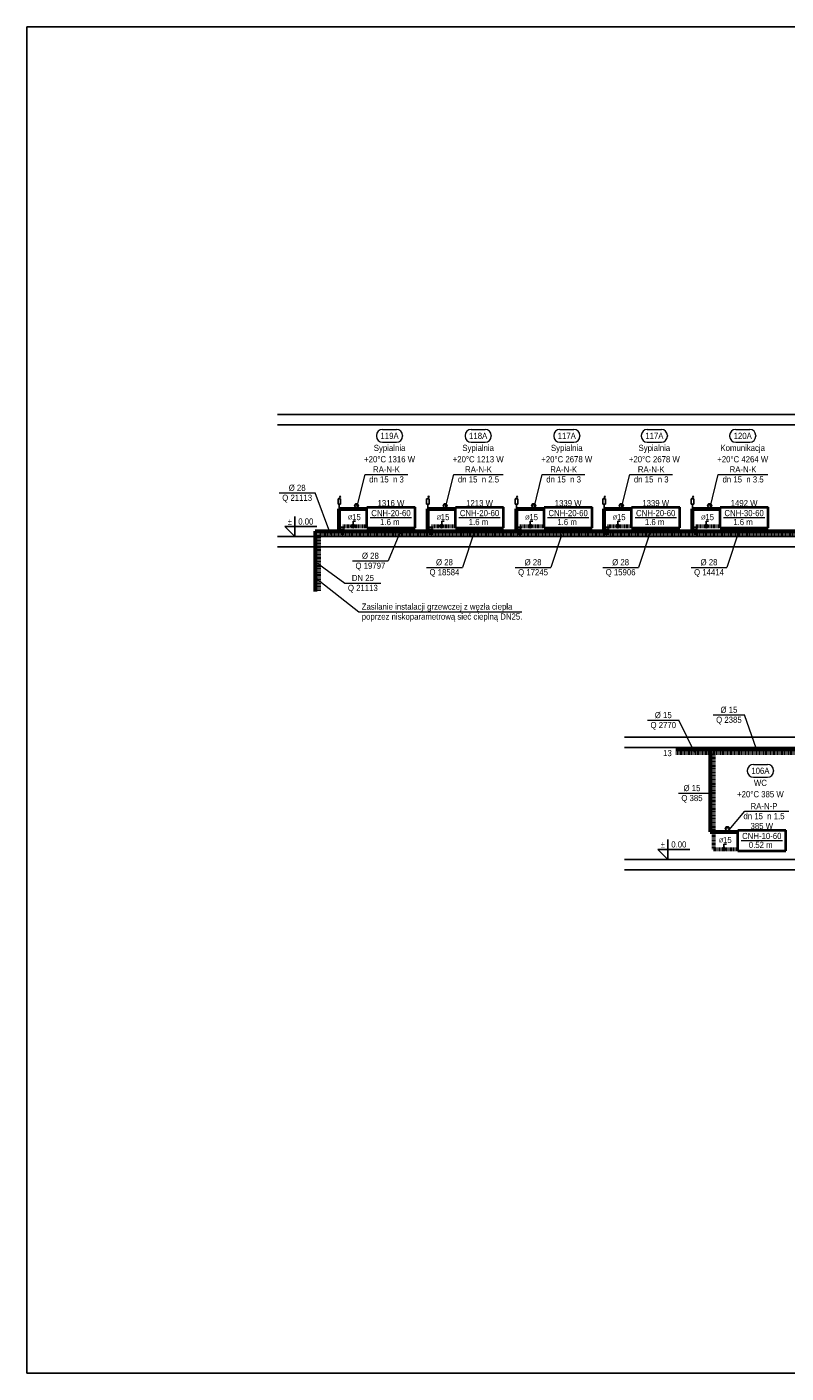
# Model space of a CAD drawing. Header units: millimetres. Extents: x -13172 to 86547, y 20 to 116183.
# Tile 44 of 52: x 15070 to 17276, y 56961 to 60875. Entities that reach past the tile are written whole.
import ezdxf
from ezdxf.enums import TextEntityAlignment as Align

# ---------------------------------------------------------------- set-up
doc = ezdxf.new("R2010")
doc.units = ezdxf.units.MM
doc.header["$LTSCALE"] = 0.7
doc.linetypes.add('CIEPLA', pattern=[5.7625, 3.175, -2.5875])
doc.layers.add('0000_NIEDRUK', color=3, linetype='Continuous', lineweight=25, plot=False)
for name, color, linetype, lineweight in [('____________co_rury_powrót', 5, 'CIEPLA', 60), ('____________co_rury_zasilanie', 1, 'Continuous', 60), ('ETYKIETY_ARMATURY', 7, 'Continuous', 18), ('ETYKIETY_GRZEJNIKOW', 7, 'Continuous', 18), ('ETYKIETY_POMIESZCZEN', 7, 'Continuous', 18), ('ETYKIETY_PRZEWODOW', 7, 'Continuous', 18), ('GRZEJNIKI', 1, 'Continuous', 40)]:
    doc.layers.add(name, color=color, linetype=linetype, lineweight=lineweight)
for name, color, linetype in [('ARMATURA', 7, 'Continuous'), ('RZEDNE', 7, 'Continuous'), ('STROPY', 7, 'Continuous')]:
    doc.layers.add(name, color=color, linetype=linetype)
doc.styles.add('arial', font='arial.ttf', dxfattribs={"width": 0.9})

msp = doc.modelspace()

# ---------------------------------------------------------------- linework, layer by layer
at = {"layer": '0000_NIEDRUK'}
msp.add_lwpolyline([(15070.164, 60875.192), (20813.964, 60875.192), (20813.964, 56960.554), (15070.164, 56960.554)], close=True, dxfattribs=at)
at = {"layer": '____________co_rury_powrót'}
for p, q in [((15917.906, 59398.459), (19650.906, 59398.459)), ((15917.906, 59398.459), (15917.906, 59235.044)), ((15987.906, 59423.459), (16057.906, 59423.459)), ((15987.906, 59398.459), (15987.906, 59423.459)), ((16245.33, 59423.459), (16315.33, 59423.459)), ((16245.33, 59398.459), (16245.33, 59423.459)), ((16502.753, 59423.459), (16572.753, 59423.459)), ((16502.753, 59398.459), (16502.753, 59423.459)), ((16757.249, 59423.459), (16827.249, 59423.459)), ((16757.249, 59398.459), (16757.249, 59423.459)), ((17014.087, 59423.459), (17084.087, 59423.459)), ((17014.087, 59398.459), (17014.087, 59423.459)), ((16955.529, 58764.46), (18240.471, 58764.46)), ((17065.471, 58764.46), (17065.471, 58484.46)), ((17065.471, 58484.46), (17135.471, 58484.46))]:
    msp.add_line(p, q, dxfattribs=at)
at = {"layer": '____________co_rury_zasilanie'}
for p, q in [((15977.906, 59408.459), (15977.906, 59473.459)), ((15977.906, 59473.459), (16057.906, 59473.459)), ((16235.33, 59408.459), (16235.33, 59473.459)), ((16235.33, 59473.459), (16315.33, 59473.459)), ((16492.753, 59408.459), (16492.753, 59473.459)), ((16492.753, 59473.459), (16572.753, 59473.459)), ((16747.249, 59408.459), (16747.249, 59473.459)), ((16747.249, 59473.459), (16827.249, 59473.459)), ((17004.087, 59408.459), (17004.087, 59473.459)), ((17004.087, 59473.459), (17084.087, 59473.459)), ((15907.906, 59408.459), (15907.906, 59233.459)), ((15907.906, 59408.459), (19640.906, 59408.459)), ((16955.471, 58774.46), (17055.471, 58774.46)), ((17055.471, 58774.46), (17340.471, 58774.46)), ((17055.471, 58774.46), (17055.471, 58534.46)), ((17055.471, 58534.46), (17135.471, 58534.46))]:
    msp.add_line(p, q, dxfattribs=at)
at = {"layer": 'ARMATURA', "lineweight": 18}
for p, q in [((15978.014, 59506.281), (15980.074, 59511.335)), ((15982.133, 59506.281), (15980.074, 59511.335)), ((15980.074, 59502.42), (15980.074, 59508.037)), ((16235.438, 59506.281), (16237.497, 59511.335)), ((16239.556, 59506.281), (16237.497, 59511.335)), ((16237.497, 59502.42), (16237.497, 59508.037)), ((16492.861, 59506.281), (16494.921, 59511.335)), ((16496.98, 59506.281), (16494.921, 59511.335)), ((16494.921, 59502.42), (16494.921, 59508.037)), ((16747.357, 59506.281), (16749.417, 59511.335)), ((16751.476, 59506.281), (16749.417, 59511.335)), ((16749.417, 59502.42), (16749.417, 59508.037)), ((17004.195, 59506.281), (17006.255, 59511.335)), ((17008.314, 59506.281), (17006.255, 59511.335)), ((17006.255, 59502.42), (17006.255, 59508.037))]:
    msp.add_line(p, q, dxfattribs=at)
at = {"layer": 'ARMATURA'}
for p, q in [((15974.254, 59502.42), (15981.558, 59502.42)), ((15974.254, 59487.133), (15974.254, 59502.42)), ((15981.558, 59487.133), (15974.254, 59487.133)), ((15977.906, 59473.459), (15977.906, 59487.133)), ((15981.558, 59487.133), (15981.558, 59502.42)), ((16024.906, 59488.459), (16021.906, 59485.459)), ((16021.906, 59485.459), (16033.906, 59485.459)), ((16021.906, 59485.459), (16024.906, 59475.459)), ((16030.906, 59488.459), (16024.906, 59488.459)), ((16033.906, 59485.459), (16030.906, 59488.459)), ((16033.906, 59485.459), (16030.906, 59475.459)), ((16231.677, 59502.42), (16238.982, 59502.42)), ((16231.677, 59487.133), (16231.677, 59502.42)), ((16238.982, 59487.133), (16231.677, 59487.133)), ((16235.33, 59473.459), (16235.33, 59487.133)), ((16238.982, 59487.133), (16238.982, 59502.42)), ((16282.33, 59488.459), (16279.33, 59485.459)), ((16279.33, 59485.459), (16291.33, 59485.459)), ((16279.33, 59485.459), (16282.33, 59475.459)), ((16288.33, 59488.459), (16282.33, 59488.459)), ((16291.33, 59485.459), (16288.33, 59488.459)), ((16291.33, 59485.459), (16288.33, 59475.459)), ((16489.101, 59502.42), (16496.405, 59502.42)), ((16489.101, 59487.133), (16489.101, 59502.42)), ((16496.405, 59487.133), (16489.101, 59487.133)), ((16492.753, 59473.459), (16492.753, 59487.133)), ((16496.405, 59487.133), (16496.405, 59502.42)), ((16539.753, 59488.459), (16536.753, 59485.459)), ((16536.753, 59485.459), (16548.753, 59485.459)), ((16536.753, 59485.459), (16539.753, 59475.459)), ((16545.753, 59488.459), (16539.753, 59488.459)), ((16548.753, 59485.459), (16545.753, 59488.459)), ((16548.753, 59485.459), (16545.753, 59475.459)), ((16743.597, 59502.42), (16750.901, 59502.42)), ((16743.597, 59487.133), (16743.597, 59502.42)), ((16750.901, 59487.133), (16743.597, 59487.133)), ((16747.249, 59473.459), (16747.249, 59487.133)), ((16750.901, 59487.133), (16750.901, 59502.42)), ((16794.249, 59488.459), (16791.249, 59485.459)), ((16791.249, 59485.459), (16803.249, 59485.459)), ((16791.249, 59485.459), (16794.249, 59475.459)), ((16800.249, 59488.459), (16794.249, 59488.459)), ((16803.249, 59485.459), (16800.249, 59488.459)), ((16803.249, 59485.459), (16800.249, 59475.459)), ((17000.435, 59502.42), (17007.739, 59502.42)), ((17000.435, 59487.133), (17000.435, 59502.42)), ((17007.739, 59487.133), (17000.435, 59487.133)), ((17004.087, 59473.459), (17004.087, 59487.133)), ((17007.739, 59487.133), (17007.739, 59502.42)), ((17051.087, 59488.459), (17048.087, 59485.459)), ((17048.087, 59485.459), (17060.087, 59485.459)), ((17048.087, 59485.459), (17051.087, 59475.459)), ((17057.087, 59488.459), (17051.087, 59488.459)), ((17060.087, 59485.459), (17057.087, 59488.459)), ((17060.087, 59485.459), (17057.087, 59475.459)), ((16024.906, 59437.459), (16017.906, 59437.459)), ((16017.906, 59437.459), (16017.906, 59430.459)), ((16282.33, 59437.459), (16275.33, 59437.459)), ((16275.33, 59437.459), (16275.33, 59430.459)), ((16539.753, 59437.459), (16532.753, 59437.459)), ((16532.753, 59437.459), (16532.753, 59430.459)), ((16794.249, 59437.459), (16787.249, 59437.459)), ((16787.249, 59437.459), (16787.249, 59430.459)), ((17051.087, 59437.459), (17044.087, 59437.459)), ((17044.087, 59437.459), (17044.087, 59430.459)), ((17102.471, 58549.46), (17099.471, 58546.46)), ((17099.471, 58546.46), (17111.471, 58546.46)), ((17099.471, 58546.46), (17102.471, 58536.46)), ((17108.471, 58549.46), (17102.471, 58549.46)), ((17111.471, 58546.46), (17108.471, 58549.46)), ((17111.471, 58546.46), (17108.471, 58536.46)), ((17102.471, 58498.46), (17095.471, 58498.46)), ((17095.471, 58498.46), (17095.471, 58491.46))]:
    msp.add_line(p, q, dxfattribs=at)
for points, const_width in [([(16024.906, 59473.459, 1), (16030.906, 59473.459, 1)], 6), ([(16282.33, 59473.459, 1), (16288.33, 59473.459, 1)], 6), ([(16539.753, 59473.459, 1), (16545.753, 59473.459, 1)], 6), ([(16794.249, 59473.459, 1), (16800.249, 59473.459, 1)], 6), ([(17051.087, 59473.459, 1), (17057.087, 59473.459, 1)], 6), ([(16014.406, 59423.459, 1), (16021.406, 59423.459, 1)], 7), ([(16271.83, 59423.459, 1), (16278.83, 59423.459, 1)], 7), ([(16529.253, 59423.459, 1), (16536.253, 59423.459, 1)], 7), ([(16783.749, 59423.459, 1), (16790.749, 59423.459, 1)], 7), ([(17040.587, 59423.459, 1), (17047.587, 59423.459, 1)], 7), ([(17102.471, 58534.46, 1), (17108.471, 58534.46, 1)], 6), ([(17091.971, 58484.46, 1), (17098.971, 58484.46, 1)], 7)]:
    msp.add_lwpolyline(points, format="xyb", close=True, dxfattribs=dict(at, const_width=const_width))
at = {"layer": 'ETYKIETY_ARMATURY'}
for p, q in [((16027.906, 59473.459), (16052.906, 59573.459)), ((16052.906, 59573.459), (16176.906, 59573.459)), ((16285.33, 59473.459), (16310.33, 59573.459)), ((16310.33, 59573.459), (16454.33, 59573.459)), ((16542.753, 59473.459), (16567.753, 59573.459)), ((16567.753, 59573.459), (16691.753, 59573.459)), ((16797.249, 59473.459), (16822.249, 59573.459)), ((16822.249, 59573.459), (16946.249, 59573.459)), ((17054.087, 59473.459), (17079.087, 59573.459)), ((17079.087, 59573.459), (17223.087, 59573.459)), ((17105.471, 58534.46), (17156.117, 58594.314)), ((17156.117, 58594.314), (17283.887, 58594.314))]:
    msp.add_line(p, q, dxfattribs=at)
at = {"layer": 'ETYKIETY_POMIESZCZEN'}
for p, q in [((16103.406, 59704.459), (16144.406, 59704.459)), ((16360.83, 59704.459), (16401.83, 59704.459)), ((16618.253, 59704.459), (16659.253, 59704.459)), ((16872.749, 59704.459), (16913.749, 59704.459)), ((17129.587, 59704.459), (17170.587, 59704.459)), ((16085.906, 59686.959), (16085.906, 59684.959)), ((16103.406, 59667.459), (16144.406, 59667.459)), ((16161.906, 59686.959), (16161.906, 59684.959)), ((16343.33, 59686.959), (16343.33, 59684.959)), ((16360.83, 59667.459), (16401.83, 59667.459)), ((16419.33, 59686.959), (16419.33, 59684.959)), ((16600.753, 59686.959), (16600.753, 59684.959)), ((16618.253, 59667.459), (16659.253, 59667.459)), ((16676.753, 59686.959), (16676.753, 59684.959)), ((16855.249, 59686.959), (16855.249, 59684.959)), ((16872.749, 59667.459), (16913.749, 59667.459)), ((16931.249, 59686.959), (16931.249, 59684.959)), ((17112.087, 59686.959), (17112.087, 59684.959)), ((17129.587, 59667.459), (17170.587, 59667.459)), ((17188.087, 59686.959), (17188.087, 59684.959)), ((17180.971, 58730.46), (17221.971, 58730.46)), ((17163.471, 58712.96), (17163.471, 58710.96)), ((17180.971, 58693.46), (17221.971, 58693.46)), ((17239.471, 58712.96), (17239.471, 58710.96))]:
    msp.add_line(p, q, dxfattribs=at)
for centre, start, end in [((16103.406, 59686.959), 90, 180), ((16144.406, 59686.959), 0, 90), ((16360.83, 59686.959), 90, 180), ((16401.83, 59686.959), 0, 90), ((16618.253, 59686.959), 90, 180), ((16659.253, 59686.959), 0, 90), ((16872.749, 59686.959), 90, 180), ((16913.749, 59686.959), 0, 90), ((17129.587, 59686.959), 90, 180), ((17170.587, 59686.959), 0, 90), ((16103.406, 59684.959), 180, 270), ((16144.406, 59684.959), 270, 0), ((16360.83, 59684.959), 180, 270), ((16401.83, 59684.959), 270, 0), ((16618.253, 59684.959), 180, 270), ((16659.253, 59684.959), 270, 0), ((16872.749, 59684.959), 180, 270), ((16913.749, 59684.959), 270, 0), ((17129.587, 59684.959), 180, 270), ((17170.587, 59684.959), 270, 0), ((17180.971, 58712.96), 90, 180), ((17221.971, 58712.96), 0, 90), ((17180.971, 58710.96), 180, 270), ((17221.971, 58710.96), 270, 0)]:
    msp.add_arc(centre, 17.5, start, end, dxfattribs=at)
at = {"layer": 'ETYKIETY_PRZEWODOW'}
for p, q in [((15803.414, 59520.052), (15907.414, 59520.052)), ((15952.906, 59398.459), (15907.414, 59520.052)), ((16155.216, 59408.459), (16120.216, 59322.327)), ((16370.33, 59408.459), (16335.33, 59303.459)), ((16627.753, 59408.459), (16592.753, 59303.459)), ((16882.249, 59408.459), (16847.249, 59303.459)), ((17139.087, 59408.459), (17104.087, 59303.459)), ((15907.906, 59320.619), (15994.315, 59257.845)), ((16016.216, 59322.327), (16120.216, 59322.327)), ((15907.906, 59274.164), (16034.966, 59174.666)), ((16231.33, 59303.459), (16335.33, 59303.459)), ((16488.753, 59303.459), (16592.753, 59303.459)), ((16743.249, 59303.459), (16847.249, 59303.459)), ((17000.087, 59303.459), (17104.087, 59303.459)), ((15994.315, 59257.845), (16098.315, 59257.845)), ((16034.966, 59174.666), (16508.241, 59174.666)), ((16873.745, 58859.082), (16964.686, 58859.082)), ((17010.471, 58764.46), (16964.686, 58859.082)), ((17064.471, 58874.46), (17155.471, 58874.46)), ((17190.471, 58774.46), (17155.471, 58874.46)), ((16963.575, 58646.841), (17065.471, 58646.841))]:
    msp.add_line(p, q, dxfattribs=at)
at = {"layer": 'GRZEJNIKI'}
for p, q in [((16057.906, 59478.459), (16197.906, 59478.459)), ((16057.906, 59418.459), (16057.906, 59478.459)), ((16057.906, 59478.459), (16197.906, 59478.459)), ((16057.906, 59418.459), (16057.906, 59478.459)), ((16197.906, 59418.459), (16197.906, 59478.459)), ((16197.906, 59418.459), (16197.906, 59478.459)), ((16315.33, 59478.459), (16455.33, 59478.459)), ((16315.33, 59418.459), (16315.33, 59478.459)), ((16315.33, 59478.459), (16455.33, 59478.459)), ((16315.33, 59418.459), (16315.33, 59478.459)), ((16455.33, 59418.459), (16455.33, 59478.459)), ((16455.33, 59418.459), (16455.33, 59478.459)), ((16572.753, 59478.459), (16712.753, 59478.459)), ((16572.753, 59418.459), (16572.753, 59478.459)), ((16572.753, 59478.459), (16712.753, 59478.459)), ((16572.753, 59418.459), (16572.753, 59478.459)), ((16712.753, 59418.459), (16712.753, 59478.459)), ((16712.753, 59418.459), (16712.753, 59478.459)), ((16827.249, 59478.459), (16967.249, 59478.459)), ((16827.249, 59418.459), (16827.249, 59478.459)), ((16827.249, 59478.459), (16967.249, 59478.459)), ((16827.249, 59418.459), (16827.249, 59478.459)), ((16967.249, 59418.459), (16967.249, 59478.459)), ((16967.249, 59418.459), (16967.249, 59478.459)), ((17084.087, 59478.459), (17224.087, 59478.459)), ((17084.087, 59418.459), (17084.087, 59478.459)), ((17084.087, 59478.459), (17224.087, 59478.459)), ((17084.087, 59418.459), (17084.087, 59478.459)), ((17224.087, 59418.459), (17224.087, 59478.459)), ((17224.087, 59418.459), (17224.087, 59478.459)), ((16057.906, 59418.459), (16197.906, 59418.459)), ((16057.906, 59418.459), (16197.906, 59418.459)), ((16315.33, 59418.459), (16455.33, 59418.459)), ((16315.33, 59418.459), (16455.33, 59418.459)), ((16572.753, 59418.459), (16712.753, 59418.459)), ((16572.753, 59418.459), (16712.753, 59418.459)), ((16827.249, 59418.459), (16967.249, 59418.459)), ((16827.249, 59418.459), (16967.249, 59418.459)), ((17084.087, 59418.459), (17224.087, 59418.459)), ((17084.087, 59418.459), (17224.087, 59418.459)), ((17135.471, 58539.46), (17275.471, 58539.46)), ((17135.471, 58479.46), (17135.471, 58539.46)), ((17135.471, 58539.46), (17275.471, 58539.46)), ((17135.471, 58479.46), (17135.471, 58539.46)), ((17275.471, 58479.46), (17275.471, 58539.46)), ((17275.471, 58479.46), (17275.471, 58539.46)), ((17135.471, 58479.46), (17275.471, 58479.46)), ((17135.471, 58479.46), (17275.471, 58479.46))]:
    msp.add_line(p, q, dxfattribs=at)
at = {"layer": 'GRZEJNIKI', "color": 7, "lineweight": 18}
for p, q in [((16067.906, 59448.459), (16187.906, 59448.459)), ((16325.33, 59448.459), (16445.33, 59448.459)), ((16582.753, 59448.459), (16702.753, 59448.459)), ((16837.249, 59448.459), (16957.249, 59448.459)), ((17094.087, 59448.459), (17214.087, 59448.459)), ((17145.471, 58509.46), (17265.471, 58509.46))]:
    msp.add_line(p, q, dxfattribs=at)
at = {"layer": 'RZEDNE'}
for p, q in [((15848.518, 59451.459), (15848.518, 59393.459)), ((15848.518, 59393.459), (15819.518, 59422.459)), ((15819.518, 59422.459), (15912.518, 59422.459)), ((16932.416, 58512.46), (16932.416, 58454.46)), ((16932.416, 58454.46), (16903.416, 58483.46)), ((16903.416, 58483.46), (16996.416, 58483.46))]:
    msp.add_line(p, q, dxfattribs=at)
at = {"layer": 'STROPY'}
for p, q in [((19830.801, 59748.459), (15798.57, 59748.459)), ((19830.801, 59718.459), (15798.57, 59718.459)), ((19830.801, 59393.459), (15798.57, 59393.459)), ((19830.801, 59363.459), (15798.57, 59363.459)), ((19751.701, 58809.46), (16806.506, 58809.46)), ((19751.701, 58779.46), (16806.506, 58779.46)), ((19751.701, 58454.46), (16806.506, 58454.46)), ((19751.701, 58424.46), (16806.506, 58424.46))]:
    msp.add_line(p, q, dxfattribs=at)

# ---------------------------------------------------------------- texts
at = {"layer": 'ETYKIETY_ARMATURY', "style": 'arial', "width": 0.9}
for s, p in [('RA-N-K', (16114.906, 59588.459)), ('RA-N-K', (16382.33, 59588.459)), ('RA-N-K', (16629.753, 59588.459)), ('RA-N-K', (16884.249, 59588.459)), ('RA-N-K', (17151.087, 59588.459)), ('dn 15  n 3', (16114.906, 59559.459)), ('dn 15  n 2.5', (16382.33, 59559.459)), ('dn 15  n 3', (16629.753, 59559.459)), ('dn 15  n 3', (16884.249, 59559.459)), ('dn 15  n 3.5', (17151.087, 59559.459)), ('RA-N-P', (17211.887, 58609.314)), ('dn 15  n 1.5', (17211.887, 58580.314))]:
    msp.add_text(s, height=18, dxfattribs=at).set_placement(p, align=Align.MIDDLE_CENTER)
at = {"layer": 'ETYKIETY_GRZEJNIKOW', "style": 'arial', "width": 0.9}
for s, p in [('CNH-20-60', (16127.906, 59461.459)), ('1316 W', (16127.906, 59490.459)), ('CNH-20-60', (16385.33, 59461.459)), ('1213 W', (16385.33, 59490.459)), ('CNH-20-60', (16642.753, 59461.459)), ('1339 W', (16642.753, 59490.459)), ('CNH-20-60', (16897.249, 59461.459)), ('1339 W', (16897.249, 59490.459)), ('CNH-30-60', (17154.087, 59461.459)), ('1492 W', (17154.087, 59490.459)), ('1.6 m ', (16127.906, 59435.459)), ('1.6 m ', (16385.33, 59435.459)), ('1.6 m ', (16642.753, 59435.459)), ('1.6 m ', (16897.249, 59435.459)), ('1.6 m ', (17154.087, 59435.459)), ('CNH-10-60', (17205.471, 58522.46)), ('385 W', (17205.471, 58551.46)), ('0.52 m ', (17205.471, 58496.46))]:
    msp.add_text(s, height=18, dxfattribs=at).set_placement(p, align=Align.MIDDLE_CENTER)
at = {"layer": 'ETYKIETY_POMIESZCZEN', "style": 'arial', "width": 0.9}
for s, p in [('Sypialnia', (16123.906, 59650.959)), ('119A', (16123.906, 59685.959)), ('Sypialnia', (16381.33, 59650.959)), ('118A', (16381.33, 59685.959)), ('Sypialnia', (16638.753, 59650.959)), ('117A', (16638.753, 59685.959)), ('Sypialnia', (16893.249, 59650.959)), ('117A', (16893.249, 59685.959)), ('Komunikacja', (17150.087, 59650.959)), ('120A', (17150.087, 59685.959)), ('+20°C 1316 W', (16123.906, 59617.959)), ('+20°C 1213 W', (16381.33, 59617.959)), ('+20°C 2678 W', (16638.753, 59617.959)), ('+20°C 2678 W', (16893.249, 59617.959)), ('+20°C 4264 W', (17150.087, 59617.959)), ('106A', (17201.471, 58711.96)), ('WC', (17201.471, 58676.96)), ('+20°C 385 W', (17201.471, 58643.96))]:
    msp.add_text(s, height=18, dxfattribs=at).set_placement(p, align=Align.MIDDLE_CENTER)
at = {"layer": 'ETYKIETY_PRZEWODOW', "style": 'arial', "width": 0.9}
for s, height, p in [('%%c 28', 18, (15855.414, 59535.052)), ('Q 21113', 18, (15855.414, 59506.052)), ('%%c', 12, (16009.587, 59448.951)), ('15', 18, (16027.767, 59449.845)), ('%%c', 12, (16267.01, 59448.951)), ('15', 18, (16285.19, 59449.845)), ('%%c', 12, (16524.434, 59448.951)), ('15', 18, (16542.614, 59449.845)), ('%%c', 12, (16778.93, 59448.951)), ('15', 18, (16797.11, 59449.845)), ('%%c', 12, (17035.768, 59448.951)), ('15', 18, (17053.948, 59449.845)), ('%%c 28', 18, (16068.216, 59337.327)), ('Q 19797', 18, (16068.216, 59308.327)), ('%%c 28', 18, (16283.33, 59318.459)), ('%%c 28', 18, (16540.753, 59318.459)), ('%%c 28', 18, (16795.249, 59318.459)), ('%%c 28', 18, (17052.087, 59318.459)), ('DN 25', 18, (16046.315, 59272.845)), ('Q 18584', 18, (16283.33, 59289.459)), ('Q 17245', 18, (16540.753, 59289.459)), ('Q 15906', 18, (16795.249, 59289.459)), ('Q 14414', 18, (17052.087, 59289.459)), ('Q 21113', 18, (16046.315, 59243.845)), ('%%c 15', 18, (16919.245, 58874.082)), ('%%c 15', 18, (17109.971, 58889.46)), ('Q 2770', 18, (16919.245, 58845.082)), ('Q 2385', 18, (17109.971, 58860.46)), ('13', 18, (16931.345, 58763.605)), ('Q 385', 18, (17002.575, 58632.841)), ('%%c 15', 18, (17002.575, 58661.841)), ('%%c', 12, (17087.151, 58509.952)), ('15', 18, (17105.332, 58510.845))]:
    msp.add_text(s, height=height, dxfattribs=at).set_placement(p, align=Align.MIDDLE_CENTER)
for s, p in [('Zasilanie instalacji grzewczej z węzła ciepła', (16043.055, 59180.518)), ('poprzez niskoparametrową sieć cieplną DN25.', (16043.055, 59151.518))]:
    msp.add_text(s, height=18, dxfattribs=at).set_placement(p)
at = {"layer": 'RZEDNE', "lineweight": 20, "style": 'arial', "width": 0.9}
for s, p in [('%%P', (15834.018, 59436.959)), ('0.00', (15880.518, 59436.959)), ('%%P', (16917.916, 58497.96)), ('0.00', (16964.416, 58497.96))]:
    msp.add_text(s, height=18, dxfattribs=at).set_placement(p, align=Align.MIDDLE_CENTER)

doc.saveas('drawing.dxf')
